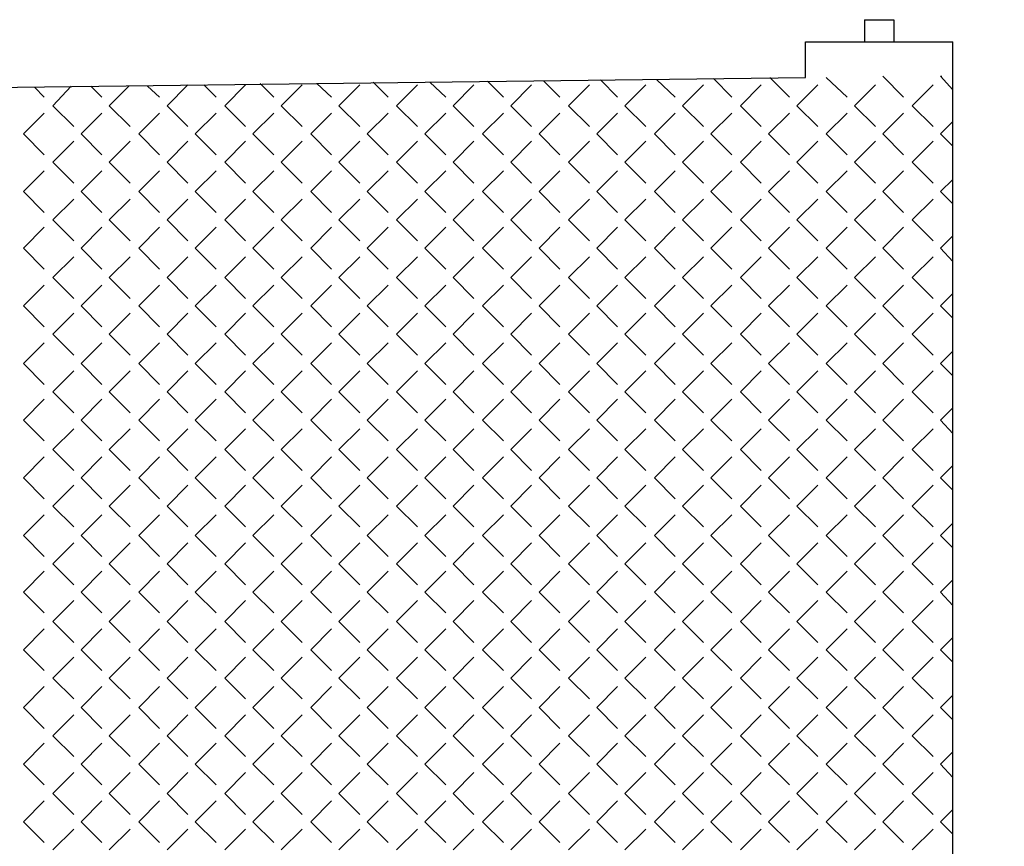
# Model space of a CAD drawing. Header units: millimetres. Extents: x -523 to 1404227, y -783705 to 1038705.
# Tile 18 of 256: x 21987 to 25383, y 17612 to 20461. Entities that reach past the tile are written whole.
import ezdxf

# ---------------------------------------------------------------- set-up
doc = ezdxf.new("R2010")
doc.units = ezdxf.units.MM
doc.linetypes.add('0.5_0.5', pattern=[1, 0.5, -0.5])
doc.layers.add('PDF _0', color=252, linetype='Continuous')
doc.layers.add('PDF _PG_ŚCIANY_SŁUPY', color=7, linetype='Continuous')

# ---------------------------------------------------------------- blocks, each defined once
blk = doc.blocks.new('A$Cc5eb5aaa')
at = {"layer": 'PDF _0', "color": 7, "lineweight": -3}
for points in [[(25422.8, 21853.9), (25524.4, 21853.9)], [(25422.8, 21853.9), (25422.8, 21777.7)], [(25524.4, 21853.9), (25524.4, 21777.7)], [(25219.6, 21654.9), (25219.6, 21777.7), (25727.6, 21777.7)], [(21096.1, 18141), (21096.1, 21604.1), (25219.6, 21654.9)], [(25905.4, 10105.6), (25727.6, 10105.6), (25727.6, 21659.1)]]:
    blk.add_lwpolyline(points, dxfattribs=at)
at = {"layer": 'PDF _0', "lineweight": -3}
for points in [[(23018.1, 21557.5), (23090.1, 21629.5)], [(23145.1, 21629.5), (23187.5, 21587.2)], [(23217.1, 21557.5), (23289.1, 21629.5)], [(23339.9, 21633.7), (23386.4, 21587.2)], [(23411.9, 21557.5), (23483.8, 21629.5)], [(23534.6, 21633.7), (23585.4, 21587.2)], [(23610.8, 21557.5), (23682.8, 21629.5)], [(23729.4, 21638), (23780.2, 21587.2)], [(23809.8, 21557.5), (23881.8, 21629.5)], [(23924.1, 21638), (23979.2, 21587.2)], [(24004.6, 21557.5), (24076.5, 21629.5)], [(24123.1, 21642.2), (24178.1, 21587.2)], [(24203.5, 21557.5), (24275.5, 21629.5)], [(24317.8, 21642.2), (24372.9, 21587.2)], [(24402.5, 21557.5), (24474.5, 21629.5)], [(24512.6, 21646.4), (24571.9, 21587.2)], [(24597.3, 21557.5), (24669.2, 21629.5)], [(24707.3, 21646.4), (24770.8, 21587.2)], [(24796.2, 21557.5), (24868.2, 21629.5)], [(24902.1, 21650.7), (24965.6, 21587.2)], [(24995.2, 21557.5), (25067.2, 21629.5)], [(25096.8, 21654.9), (25164.6, 21587.2)], [(25190, 21557.5), (25261.9, 21629.5)], [(25291.6, 21654.9), (25363.5, 21587.2)], [(25388.9, 21557.5), (25460.9, 21629.5)], [(25486.3, 21659.1), (25558.3, 21587.2)], [(25486.3, 21659.1), (25486.3, 21659.1)], [(25587.9, 21557.5), (25659.9, 21629.5)], [(25685.3, 21659.1), (25727.6, 21612.6)], [(25685.3, 21659.1), (25689.5, 21659.1)], [(22560.9, 21621), (22594.8, 21587.2)], [(22624.4, 21557.5), (22687.9, 21625.3)], [(22755.6, 21625.3), (22793.7, 21587.2)], [(22819.1, 21557.5), (22886.9, 21625.3)], [(22950.4, 21625.3), (22992.7, 21587.2)], [(22522.8, 21460.2), (22594.8, 21532.1)], [(22624.4, 21557.5), (22696.4, 21485.6)], [(22721.8, 21460.2), (22793.7, 21532.1)], [(22819.1, 21557.5), (22891.1, 21485.6)], [(22920.8, 21460.2), (22992.7, 21532.1)], [(23018.1, 21557.5), (23090.1, 21485.6)], [(23115.5, 21460.2), (23187.5, 21532.1)], [(23217.1, 21557.5), (23289.1, 21485.6)], [(23314.5, 21460.2), (23386.4, 21532.1)], [(23411.9, 21557.5), (23483.8, 21485.6)], [(23513.5, 21460.2), (23585.4, 21532.1)], [(23610.8, 21557.5), (23682.8, 21485.6)], [(23708.2, 21460.2), (23780.2, 21532.1)], [(23809.8, 21557.5), (23881.8, 21485.6)], [(23907.2, 21460.2), (23979.2, 21532.1)], [(24004.6, 21557.5), (24076.5, 21485.6)], [(24106.2, 21460.2), (24178.1, 21532.1)], [(24203.5, 21557.5), (24275.5, 21485.6)], [(24300.9, 21460.2), (24372.9, 21532.1)], [(24402.5, 21557.5), (24474.5, 21485.6)], [(24499.9, 21460.2), (24571.9, 21532.1)], [(24597.3, 21557.5), (24669.2, 21485.6)], [(24698.9, 21460.2), (24770.8, 21532.1)], [(24796.2, 21557.5), (24868.2, 21485.6)], [(24893.6, 21460.2), (24965.6, 21532.1)], [(24995.2, 21557.5), (25067.2, 21485.6)], [(25092.6, 21460.2), (25164.6, 21532.1)], [(25190, 21557.5), (25261.9, 21485.6)], [(25291.6, 21460.2), (25363.5, 21532.1)], [(25388.9, 21557.5), (25460.9, 21485.6)], [(25486.3, 21460.2), (25558.3, 21532.1)], [(25587.9, 21557.5), (25659.9, 21485.6)], [(25685.3, 21460.2), (25727.6, 21502.5)], [(22522.8, 21460.2), (22594.8, 21388.2)], [(22721.8, 21460.2), (22793.7, 21388.2)], [(22920.8, 21460.2), (22992.7, 21388.2)], [(23115.5, 21460.2), (23187.5, 21388.2)], [(23314.5, 21460.2), (23386.4, 21388.2)], [(23513.5, 21460.2), (23585.4, 21388.2)], [(23708.2, 21460.2), (23780.2, 21388.2)], [(23907.2, 21460.2), (23979.2, 21388.2)], [(24106.2, 21460.2), (24178.1, 21388.2)], [(24300.9, 21460.2), (24372.9, 21388.2)], [(24499.9, 21460.2), (24571.9, 21388.2)], [(24698.9, 21460.2), (24770.8, 21388.2)], [(24893.6, 21460.2), (24965.6, 21388.2)], [(25092.6, 21460.2), (25164.6, 21388.2)], [(25291.6, 21460.2), (25363.5, 21388.2)], [(25486.3, 21460.2), (25558.3, 21388.2)], [(25685.3, 21460.2), (25727.6, 21417.8)], [(22624.4, 21362.8), (22696.4, 21434.8)], [(22819.1, 21362.8), (22891.1, 21434.8)], [(23018.1, 21362.8), (23090.1, 21434.8)], [(23217.1, 21362.8), (23289.1, 21434.8)], [(23411.9, 21362.8), (23483.8, 21434.8)], [(23610.8, 21362.8), (23682.8, 21434.8)], [(23809.8, 21362.8), (23881.8, 21434.8)], [(24004.6, 21362.8), (24076.5, 21434.8)], [(24203.5, 21362.8), (24275.5, 21434.8)], [(24402.5, 21362.8), (24474.5, 21434.8)], [(24597.3, 21362.8), (24669.2, 21434.8)], [(24796.2, 21362.8), (24868.2, 21434.8)], [(24995.2, 21362.8), (25067.2, 21434.8)], [(25190, 21362.8), (25261.9, 21434.8)], [(25388.9, 21362.8), (25460.9, 21434.8)], [(25587.9, 21362.8), (25659.9, 21434.8)], [(22624.4, 21362.8), (22696.4, 21290.8)], [(22819.1, 21362.8), (22891.1, 21290.8)], [(23018.1, 21362.8), (23090.1, 21290.8)], [(23217.1, 21362.8), (23289.1, 21290.8)], [(23411.9, 21362.8), (23483.8, 21290.8)], [(23610.8, 21362.8), (23682.8, 21290.8)], [(23809.8, 21362.8), (23881.8, 21290.8)], [(24004.6, 21362.8), (24076.5, 21290.8)], [(24203.5, 21362.8), (24275.5, 21290.8)], [(24402.5, 21362.8), (24474.5, 21290.8)], [(24597.3, 21362.8), (24669.2, 21290.8)], [(24796.2, 21362.8), (24868.2, 21290.8)], [(24995.2, 21362.8), (25067.2, 21290.8)], [(25190, 21362.8), (25261.9, 21290.8)], [(25388.9, 21362.8), (25460.9, 21290.8)], [(25587.9, 21362.8), (25659.9, 21290.8)], [(22522.8, 21261.2), (22594.8, 21333.1)], [(22721.8, 21261.2), (22793.7, 21333.1)], [(22920.8, 21261.2), (22992.7, 21333.1)], [(23115.5, 21261.2), (23187.5, 21333.1)], [(23314.5, 21261.2), (23386.4, 21333.1)], [(23513.5, 21261.2), (23585.4, 21333.1)], [(23708.2, 21261.2), (23780.2, 21333.1)], [(23907.2, 21261.2), (23979.2, 21333.1)], [(24106.2, 21261.2), (24178.1, 21333.1)], [(24300.9, 21261.2), (24372.9, 21333.1)], [(24499.9, 21261.2), (24571.9, 21333.1)], [(24698.9, 21261.2), (24770.8, 21333.1)], [(24893.6, 21261.2), (24965.6, 21333.1)], [(25092.6, 21261.2), (25164.6, 21333.1)], [(25291.6, 21261.2), (25363.5, 21333.1)], [(25486.3, 21261.2), (25558.3, 21333.1)], [(25685.3, 21261.2), (25727.6, 21303.5)], [(22522.8, 21261.2), (22594.8, 21189.2)], [(22721.8, 21261.2), (22793.7, 21189.2)], [(22920.8, 21261.2), (22992.7, 21189.2)], [(23115.5, 21261.2), (23187.5, 21189.2)], [(23314.5, 21261.2), (23386.4, 21189.2)], [(23513.5, 21261.2), (23585.4, 21189.2)], [(23708.2, 21261.2), (23780.2, 21189.2)], [(23907.2, 21261.2), (23979.2, 21189.2)], [(24106.2, 21261.2), (24178.1, 21189.2)], [(24300.9, 21261.2), (24372.9, 21189.2)], [(24499.9, 21261.2), (24571.9, 21189.2)], [(24698.9, 21261.2), (24770.8, 21189.2)], [(24893.6, 21261.2), (24965.6, 21189.2)], [(25092.6, 21261.2), (25164.6, 21189.2)], [(25291.6, 21261.2), (25363.5, 21189.2)], [(25486.3, 21261.2), (25558.3, 21189.2)], [(25685.3, 21261.2), (25727.6, 21218.8)], [(22624.4, 21163.8), (22696.4, 21235.8)], [(22819.1, 21163.8), (22891.1, 21235.8)], [(23018.1, 21163.8), (23090.1, 21235.8)], [(23217.1, 21163.8), (23289.1, 21235.8)], [(23411.9, 21163.8), (23483.8, 21235.8)], [(23610.8, 21163.8), (23682.8, 21235.8)], [(23809.8, 21163.8), (23881.8, 21235.8)], [(24004.6, 21163.8), (24076.5, 21235.8)], [(24203.5, 21163.8), (24275.5, 21235.8)], [(24402.5, 21163.8), (24474.5, 21235.8)], [(24597.3, 21163.8), (24669.2, 21235.8)], [(24796.2, 21163.8), (24868.2, 21235.8)], [(24995.2, 21163.8), (25067.2, 21235.8)], [(25190, 21163.8), (25261.9, 21235.8)], [(25388.9, 21163.8), (25460.9, 21235.8)], [(25587.9, 21163.8), (25659.9, 21235.8)], [(22624.4, 21163.8), (22696.4, 21091.8)], [(22819.1, 21163.8), (22891.1, 21091.8)], [(23018.1, 21163.8), (23090.1, 21091.8)], [(23217.1, 21163.8), (23289.1, 21091.8)], [(23411.9, 21163.8), (23483.8, 21091.8)], [(23610.8, 21163.8), (23682.8, 21091.8)], [(23809.8, 21163.8), (23881.8, 21091.8)], [(24004.6, 21163.8), (24076.5, 21091.8)], [(24203.5, 21163.8), (24275.5, 21091.8)], [(24402.5, 21163.8), (24474.5, 21091.8)], [(24597.3, 21163.8), (24669.2, 21091.8)], [(24796.2, 21163.8), (24868.2, 21091.8)], [(24995.2, 21163.8), (25067.2, 21091.8)], [(25190, 21163.8), (25261.9, 21091.8)], [(25388.9, 21163.8), (25460.9, 21091.8)], [(25587.9, 21163.8), (25659.9, 21091.8)], [(22522.8, 21066.4), (22594.8, 21138.4)], [(22721.8, 21066.4), (22793.7, 21138.4)], [(22920.8, 21066.4), (22992.7, 21138.4)], [(23115.5, 21066.4), (23187.5, 21138.4)], [(23314.5, 21066.4), (23386.4, 21138.4)], [(23513.5, 21066.4), (23585.4, 21138.4)], [(23708.2, 21066.4), (23780.2, 21138.4)], [(23907.2, 21066.4), (23979.2, 21138.4)], [(24106.2, 21066.4), (24178.1, 21138.4)], [(24300.9, 21066.4), (24372.9, 21138.4)], [(24499.9, 21066.4), (24571.9, 21138.4)], [(24698.9, 21066.4), (24770.8, 21138.4)], [(24893.6, 21066.4), (24965.6, 21138.4)], [(25092.6, 21066.4), (25164.6, 21138.4)], [(25291.6, 21066.4), (25363.5, 21138.4)], [(25486.3, 21066.4), (25558.3, 21138.4)], [(25685.3, 21066.4), (25727.6, 21108.8)], [(22522.8, 21066.4), (22594.8, 20994.5)], [(22721.8, 21066.4), (22793.7, 20994.5)], [(22920.8, 21066.4), (22992.7, 20994.5)], [(23115.5, 21066.4), (23187.5, 20994.5)], [(23314.5, 21066.4), (23386.4, 20994.5)], [(23513.5, 21066.4), (23585.4, 20994.5)], [(23708.2, 21066.4), (23780.2, 20994.5)], [(23907.2, 21066.4), (23979.2, 20994.5)], [(24106.2, 21066.4), (24178.1, 20994.5)], [(24300.9, 21066.4), (24372.9, 20994.5)], [(24499.9, 21066.4), (24571.9, 20994.5)], [(24698.9, 21066.4), (24770.8, 20994.5)], [(24893.6, 21066.4), (24965.6, 20994.5)], [(25092.6, 21066.4), (25164.6, 20994.5)], [(25291.6, 21066.4), (25363.5, 20994.5)], [(25486.3, 21066.4), (25558.3, 20994.5)], [(25685.3, 21066.4), (25727.6, 21019.9)], [(22624.4, 20964.8), (22696.4, 21036.8)], [(22819.1, 20964.8), (22891.1, 21036.8)], [(23018.1, 20964.8), (23090.1, 21036.8)], [(23217.1, 20964.8), (23289.1, 21036.8)], [(23411.9, 20964.8), (23483.8, 21036.8)], [(23610.8, 20964.8), (23682.8, 21036.8)], [(23809.8, 20964.8), (23881.8, 21036.8)], [(24004.6, 20964.8), (24076.5, 21036.8)], [(24203.5, 20964.8), (24275.5, 21036.8)], [(24402.5, 20964.8), (24474.5, 21036.8)], [(24597.3, 20964.8), (24669.2, 21036.8)], [(24796.2, 20964.8), (24868.2, 21036.8)], [(24995.2, 20964.8), (25067.2, 21036.8)], [(25190, 20964.8), (25261.9, 21036.8)], [(25388.9, 20964.8), (25460.9, 21036.8)], [(25587.9, 20964.8), (25659.9, 21036.8)], [(22624.4, 20964.8), (22696.4, 20892.9)], [(22819.1, 20964.8), (22891.1, 20892.9)], [(23018.1, 20964.8), (23090.1, 20892.9)], [(23217.1, 20964.8), (23289.1, 20892.9)], [(23411.9, 20964.8), (23483.8, 20892.9)], [(23610.8, 20964.8), (23682.8, 20892.9)], [(23809.8, 20964.8), (23881.8, 20892.9)], [(24004.6, 20964.8), (24076.5, 20892.9)], [(24203.5, 20964.8), (24275.5, 20892.9)], [(24402.5, 20964.8), (24474.5, 20892.9)], [(24597.3, 20964.8), (24669.2, 20892.9)], [(24796.2, 20964.8), (24868.2, 20892.9)], [(24995.2, 20964.8), (25067.2, 20892.9)], [(25190, 20964.8), (25261.9, 20892.9)], [(25388.9, 20964.8), (25460.9, 20892.9)], [(25587.9, 20964.8), (25659.9, 20892.9)], [(22522.8, 20867.5), (22594.8, 20939.4)], [(22721.8, 20867.5), (22793.7, 20939.4)], [(22920.8, 20867.5), (22992.7, 20939.4)], [(23115.5, 20867.5), (23187.5, 20939.4)], [(23314.5, 20867.5), (23386.4, 20939.4)], [(23513.5, 20867.5), (23585.4, 20939.4)], [(23708.2, 20867.5), (23780.2, 20939.4)], [(23907.2, 20867.5), (23979.2, 20939.4)], [(24106.2, 20867.5), (24178.1, 20939.4)], [(24300.9, 20867.5), (24372.9, 20939.4)], [(24499.9, 20867.5), (24571.9, 20939.4)], [(24698.9, 20867.5), (24770.8, 20939.4)], [(24893.6, 20867.5), (24965.6, 20939.4)], [(25092.6, 20867.5), (25164.6, 20939.4)], [(25291.6, 20867.5), (25363.5, 20939.4)], [(25486.3, 20867.5), (25558.3, 20939.4)], [(25685.3, 20867.5), (25727.6, 20909.8)], [(22522.8, 20867.5), (22594.8, 20795.5)], [(22721.8, 20867.5), (22793.7, 20795.5)], [(22920.8, 20867.5), (22992.7, 20795.5)], [(23115.5, 20867.5), (23187.5, 20795.5)], [(23314.5, 20867.5), (23386.4, 20795.5)], [(23513.5, 20867.5), (23585.4, 20795.5)], [(23708.2, 20867.5), (23780.2, 20795.5)], [(23907.2, 20867.5), (23979.2, 20795.5)], [(24106.2, 20867.5), (24178.1, 20795.5)], [(24300.9, 20867.5), (24372.9, 20795.5)], [(24499.9, 20867.5), (24571.9, 20795.5)], [(24698.9, 20867.5), (24770.8, 20795.5)], [(24893.6, 20867.5), (24965.6, 20795.5)], [(25092.6, 20867.5), (25164.6, 20795.5)], [(25291.6, 20867.5), (25363.5, 20795.5)], [(25486.3, 20867.5), (25558.3, 20795.5)], [(25685.3, 20867.5), (25727.6, 20825.1)], [(22624.4, 20770.1), (22696.4, 20842.1)], [(22819.1, 20770.1), (22891.1, 20842.1)], [(23018.1, 20770.1), (23090.1, 20842.1)], [(23217.1, 20770.1), (23289.1, 20842.1)], [(23411.9, 20770.1), (23483.8, 20842.1)], [(23610.8, 20770.1), (23682.8, 20842.1)], [(23809.8, 20770.1), (23881.8, 20842.1)], [(24004.6, 20770.1), (24076.5, 20842.1)], [(24203.5, 20770.1), (24275.5, 20842.1)], [(24402.5, 20770.1), (24474.5, 20842.1)], [(24597.3, 20770.1), (24669.2, 20842.1)], [(24796.2, 20770.1), (24868.2, 20842.1)], [(24995.2, 20770.1), (25067.2, 20842.1)], [(25190, 20770.1), (25261.9, 20842.1)], [(25388.9, 20770.1), (25460.9, 20842.1)], [(25587.9, 20770.1), (25659.9, 20842.1)], [(22624.4, 20770.1), (22696.4, 20698.1)], [(22819.1, 20770.1), (22891.1, 20698.1)], [(23018.1, 20770.1), (23090.1, 20698.1)], [(23217.1, 20770.1), (23289.1, 20698.1)], [(23411.9, 20770.1), (23483.8, 20698.1)], [(23610.8, 20770.1), (23682.8, 20698.1)], [(23809.8, 20770.1), (23881.8, 20698.1)], [(24004.6, 20770.1), (24076.5, 20698.1)], [(24203.5, 20770.1), (24275.5, 20698.1)], [(24402.5, 20770.1), (24474.5, 20698.1)], [(24597.3, 20770.1), (24669.2, 20698.1)], [(24796.2, 20770.1), (24868.2, 20698.1)], [(24995.2, 20770.1), (25067.2, 20698.1)], [(25190, 20770.1), (25261.9, 20698.1)], [(25388.9, 20770.1), (25460.9, 20698.1)], [(25587.9, 20770.1), (25659.9, 20698.1)], [(22522.8, 20668.5), (22594.8, 20740.4)], [(22721.8, 20668.5), (22793.7, 20740.4)], [(22920.8, 20668.5), (22992.7, 20740.4)], [(23115.5, 20668.5), (23187.5, 20740.4)], [(23314.5, 20668.5), (23386.4, 20740.4)], [(23513.5, 20668.5), (23585.4, 20740.4)], [(23708.2, 20668.5), (23780.2, 20740.4)], [(23907.2, 20668.5), (23979.2, 20740.4)], [(24106.2, 20668.5), (24178.1, 20740.4)], [(24300.9, 20668.5), (24372.9, 20740.4)], [(24499.9, 20668.5), (24571.9, 20740.4)], [(24698.9, 20668.5), (24770.8, 20740.4)], [(24893.6, 20668.5), (24965.6, 20740.4)], [(25092.6, 20668.5), (25164.6, 20740.4)], [(25291.6, 20668.5), (25363.5, 20740.4)], [(25486.3, 20668.5), (25558.3, 20740.4)], [(25685.3, 20668.5), (25727.6, 20710.8)], [(22522.8, 20668.5), (22594.8, 20596.5)], [(22721.8, 20668.5), (22793.7, 20596.5)], [(22920.8, 20668.5), (22992.7, 20596.5)], [(23115.5, 20668.5), (23187.5, 20596.5)], [(23314.5, 20668.5), (23386.4, 20596.5)], [(23513.5, 20668.5), (23585.4, 20596.5)], [(23708.2, 20668.5), (23780.2, 20596.5)], [(23907.2, 20668.5), (23979.2, 20596.5)], [(24106.2, 20668.5), (24178.1, 20596.5)], [(24300.9, 20668.5), (24372.9, 20596.5)], [(24499.9, 20668.5), (24571.9, 20596.5)], [(24698.9, 20668.5), (24770.8, 20596.5)], [(24893.6, 20668.5), (24965.6, 20596.5)], [(25092.6, 20668.5), (25164.6, 20596.5)], [(25291.6, 20668.5), (25363.5, 20596.5)], [(25486.3, 20668.5), (25558.3, 20596.5)], [(25685.3, 20668.5), (25727.6, 20626.1)], [(22624.4, 20571.1), (22696.4, 20643.1)], [(22819.1, 20571.1), (22891.1, 20643.1)], [(23018.1, 20571.1), (23090.1, 20643.1)], [(23217.1, 20571.1), (23289.1, 20643.1)], [(23411.9, 20571.1), (23483.8, 20643.1)], [(23610.8, 20571.1), (23682.8, 20643.1)], [(23809.8, 20571.1), (23881.8, 20643.1)], [(24004.6, 20571.1), (24076.5, 20643.1)], [(24203.5, 20571.1), (24275.5, 20643.1)], [(24402.5, 20571.1), (24474.5, 20643.1)], [(24597.3, 20571.1), (24669.2, 20643.1)], [(24796.2, 20571.1), (24868.2, 20643.1)], [(24995.2, 20571.1), (25067.2, 20643.1)], [(25190, 20571.1), (25261.9, 20643.1)], [(25388.9, 20571.1), (25460.9, 20643.1)], [(25587.9, 20571.1), (25659.9, 20643.1)], [(22522.8, 20473.7), (22594.8, 20545.7)], [(22624.4, 20571.1), (22696.4, 20499.1)], [(22721.8, 20473.7), (22793.7, 20545.7)], [(22819.1, 20571.1), (22891.1, 20499.1)], [(22920.8, 20473.7), (22992.7, 20545.7)], [(23018.1, 20571.1), (23090.1, 20499.1)], [(23115.5, 20473.7), (23187.5, 20545.7)], [(23217.1, 20571.1), (23289.1, 20499.1)], [(23314.5, 20473.7), (23386.4, 20545.7)], [(23411.9, 20571.1), (23483.8, 20499.1)], [(23513.5, 20473.7), (23585.4, 20545.7)], [(23610.8, 20571.1), (23682.8, 20499.1)], [(23708.2, 20473.7), (23780.2, 20545.7)], [(23809.8, 20571.1), (23881.8, 20499.1)], [(23907.2, 20473.7), (23979.2, 20545.7)], [(24004.6, 20571.1), (24076.5, 20499.1)], [(24106.2, 20473.7), (24178.1, 20545.7)], [(24203.5, 20571.1), (24275.5, 20499.1)], [(24300.9, 20473.7), (24372.9, 20545.7)], [(24402.5, 20571.1), (24474.5, 20499.1)], [(24499.9, 20473.7), (24571.9, 20545.7)], [(24597.3, 20571.1), (24669.2, 20499.1)], [(24698.9, 20473.7), (24770.8, 20545.7)], [(24796.2, 20571.1), (24868.2, 20499.1)], [(24893.6, 20473.7), (24965.6, 20545.7)], [(24995.2, 20571.1), (25067.2, 20499.1)], [(25092.6, 20473.7), (25164.6, 20545.7)], [(25190, 20571.1), (25261.9, 20499.1)], [(25291.6, 20473.7), (25363.5, 20545.7)], [(25388.9, 20571.1), (25460.9, 20499.1)], [(25486.3, 20473.7), (25558.3, 20545.7)], [(25587.9, 20571.1), (25659.9, 20499.1)], [(25685.3, 20473.7), (25727.6, 20516.1)], [(22522.8, 20473.7), (22594.8, 20401.8)], [(22624.4, 20372.1), (22696.4, 20444.1)], [(22721.8, 20473.7), (22793.7, 20401.8)], [(22819.1, 20372.1), (22891.1, 20444.1)], [(22920.8, 20473.7), (22992.7, 20401.8)], [(23018.1, 20372.1), (23090.1, 20444.1)], [(23115.5, 20473.7), (23187.5, 20401.8)], [(23217.1, 20372.1), (23289.1, 20444.1)], [(23314.5, 20473.7), (23386.4, 20401.8)], [(23411.9, 20372.1), (23483.8, 20444.1)], [(23513.5, 20473.7), (23585.4, 20401.8)], [(23610.8, 20372.1), (23682.8, 20444.1)], [(23708.2, 20473.7), (23780.2, 20401.8)], [(23809.8, 20372.1), (23881.8, 20444.1)], [(23907.2, 20473.7), (23979.2, 20401.8)], [(24004.6, 20372.1), (24076.5, 20444.1)], [(24106.2, 20473.7), (24178.1, 20401.8)], [(24203.5, 20372.1), (24275.5, 20444.1)], [(24300.9, 20473.7), (24372.9, 20401.8)], [(24402.5, 20372.1), (24474.5, 20444.1)], [(24499.9, 20473.7), (24571.9, 20401.8)], [(24597.3, 20372.1), (24669.2, 20444.1)], [(24698.9, 20473.7), (24770.8, 20401.8)], [(24796.2, 20372.1), (24868.2, 20444.1)], [(24893.6, 20473.7), (24965.6, 20401.8)], [(24995.2, 20372.1), (25067.2, 20444.1)], [(25092.6, 20473.7), (25164.6, 20401.8)], [(25190, 20372.1), (25261.9, 20444.1)], [(25291.6, 20473.7), (25363.5, 20401.8)], [(25388.9, 20372.1), (25460.9, 20444.1)], [(25486.3, 20473.7), (25558.3, 20401.8)], [(25587.9, 20372.1), (25659.9, 20444.1)], [(25685.3, 20473.7), (25727.6, 20427.2)], [(22624.4, 20372.1), (22696.4, 20300.1)], [(22819.1, 20372.1), (22891.1, 20300.1)], [(23018.1, 20372.1), (23090.1, 20300.1)], [(23217.1, 20372.1), (23289.1, 20300.1)], [(23411.9, 20372.1), (23483.8, 20300.1)], [(23610.8, 20372.1), (23682.8, 20300.1)], [(23809.8, 20372.1), (23881.8, 20300.1)], [(24004.6, 20372.1), (24076.5, 20300.1)], [(24203.5, 20372.1), (24275.5, 20300.1)], [(24402.5, 20372.1), (24474.5, 20300.1)], [(24597.3, 20372.1), (24669.2, 20300.1)], [(24796.2, 20372.1), (24868.2, 20300.1)], [(24995.2, 20372.1), (25067.2, 20300.1)], [(25190, 20372.1), (25261.9, 20300.1)], [(25388.9, 20372.1), (25460.9, 20300.1)], [(25587.9, 20372.1), (25659.9, 20300.1)], [(22522.8, 20274.7), (22594.8, 20346.7)], [(22721.8, 20274.7), (22793.7, 20346.7)], [(22920.8, 20274.7), (22992.7, 20346.7)], [(23115.5, 20274.7), (23187.5, 20346.7)], [(23314.5, 20274.7), (23386.4, 20346.7)], [(23513.5, 20274.7), (23585.4, 20346.7)], [(23708.2, 20274.7), (23780.2, 20346.7)], [(23907.2, 20274.7), (23979.2, 20346.7)], [(24106.2, 20274.7), (24178.1, 20346.7)], [(24300.9, 20274.7), (24372.9, 20346.7)], [(24499.9, 20274.7), (24571.9, 20346.7)], [(24698.9, 20274.7), (24770.8, 20346.7)], [(24893.6, 20274.7), (24965.6, 20346.7)], [(25092.6, 20274.7), (25164.6, 20346.7)], [(25291.6, 20274.7), (25363.5, 20346.7)], [(25486.3, 20274.7), (25558.3, 20346.7)], [(25685.3, 20274.7), (25727.6, 20317.1)], [(22522.8, 20274.7), (22594.8, 20202.8)], [(22721.8, 20274.7), (22793.7, 20202.8)], [(22920.8, 20274.7), (22992.7, 20202.8)], [(23115.5, 20274.7), (23187.5, 20202.8)], [(23314.5, 20274.7), (23386.4, 20202.8)], [(23513.5, 20274.7), (23585.4, 20202.8)], [(23708.2, 20274.7), (23780.2, 20202.8)], [(23907.2, 20274.7), (23979.2, 20202.8)], [(24106.2, 20274.7), (24178.1, 20202.8)], [(24300.9, 20274.7), (24372.9, 20202.8)], [(24499.9, 20274.7), (24571.9, 20202.8)], [(24698.9, 20274.7), (24770.8, 20202.8)], [(24893.6, 20274.7), (24965.6, 20202.8)], [(25092.6, 20274.7), (25164.6, 20202.8)], [(25291.6, 20274.7), (25363.5, 20202.8)], [(25486.3, 20274.7), (25558.3, 20202.8)], [(25685.3, 20274.7), (25727.6, 20232.4)], [(22624.4, 20177.4), (22696.4, 20249.3)], [(22819.1, 20177.4), (22891.1, 20249.3)], [(23018.1, 20177.4), (23090.1, 20249.3)], [(23217.1, 20177.4), (23289.1, 20249.3)], [(23411.9, 20177.4), (23483.8, 20249.3)], [(23610.8, 20177.4), (23682.8, 20249.3)], [(23809.8, 20177.4), (23881.8, 20249.3)], [(24004.6, 20177.4), (24076.5, 20249.3)], [(24203.5, 20177.4), (24275.5, 20249.3)], [(24402.5, 20177.4), (24474.5, 20249.3)], [(24597.3, 20177.4), (24669.2, 20249.3)], [(24796.2, 20177.4), (24868.2, 20249.3)], [(24995.2, 20177.4), (25067.2, 20249.3)], [(25190, 20177.4), (25261.9, 20249.3)], [(25388.9, 20177.4), (25460.9, 20249.3)], [(25587.9, 20177.4), (25659.9, 20249.3)], [(22624.4, 20177.4), (22696.4, 20105.4)], [(22819.1, 20177.4), (22891.1, 20105.4)], [(23018.1, 20177.4), (23090.1, 20105.4)], [(23217.1, 20177.4), (23289.1, 20105.4)], [(23411.9, 20177.4), (23483.8, 20105.4)], [(23610.8, 20177.4), (23682.8, 20105.4)], [(23809.8, 20177.4), (23881.8, 20105.4)], [(24004.6, 20177.4), (24076.5, 20105.4)], [(24203.5, 20177.4), (24275.5, 20105.4)], [(24402.5, 20177.4), (24474.5, 20105.4)], [(24597.3, 20177.4), (24669.2, 20105.4)], [(24796.2, 20177.4), (24868.2, 20105.4)], [(24995.2, 20177.4), (25067.2, 20105.4)], [(25190, 20177.4), (25261.9, 20105.4)], [(25388.9, 20177.4), (25460.9, 20105.4)], [(25587.9, 20177.4), (25659.9, 20105.4)], [(22522.8, 20075.8), (22594.8, 20147.7)], [(22721.8, 20075.8), (22793.7, 20147.7)], [(22920.8, 20075.8), (22992.7, 20147.7)], [(23115.5, 20075.8), (23187.5, 20147.7)], [(23314.5, 20075.8), (23386.4, 20147.7)], [(23513.5, 20075.8), (23585.4, 20147.7)], [(23708.2, 20075.8), (23780.2, 20147.7)], [(23907.2, 20075.8), (23979.2, 20147.7)], [(24106.2, 20075.8), (24178.1, 20147.7)], [(24300.9, 20075.8), (24372.9, 20147.7)], [(24499.9, 20075.8), (24571.9, 20147.7)], [(24698.9, 20075.8), (24770.8, 20147.7)], [(24893.6, 20075.8), (24965.6, 20147.7)], [(25092.6, 20075.8), (25164.6, 20147.7)], [(25291.6, 20075.8), (25363.5, 20147.7)], [(25486.3, 20075.8), (25558.3, 20147.7)], [(25685.3, 20075.8), (25727.6, 20118.1)], [(22522.8, 20075.8), (22594.8, 20003.8)], [(22721.8, 20075.8), (22793.7, 20003.8)], [(22920.8, 20075.8), (22992.7, 20003.8)], [(23115.5, 20075.8), (23187.5, 20003.8)], [(23314.5, 20075.8), (23386.4, 20003.8)], [(23513.5, 20075.8), (23585.4, 20003.8)], [(23708.2, 20075.8), (23780.2, 20003.8)], [(23907.2, 20075.8), (23979.2, 20003.8)], [(24106.2, 20075.8), (24178.1, 20003.8)], [(24300.9, 20075.8), (24372.9, 20003.8)], [(24499.9, 20075.8), (24571.9, 20003.8)], [(24698.9, 20075.8), (24770.8, 20003.8)], [(24893.6, 20075.8), (24965.6, 20003.8)], [(25092.6, 20075.8), (25164.6, 20003.8)], [(25291.6, 20075.8), (25363.5, 20003.8)], [(25486.3, 20075.8), (25558.3, 20003.8)], [(25685.3, 20075.8), (25727.6, 20033.4)], [(22624.4, 19978.4), (22696.4, 20050.4)], [(22819.1, 19978.4), (22891.1, 20050.4)], [(23018.1, 19978.4), (23090.1, 20050.4)], [(23217.1, 19978.4), (23289.1, 20050.4)], [(23411.9, 19978.4), (23483.8, 20050.4)], [(23610.8, 19978.4), (23682.8, 20050.4)], [(23809.8, 19978.4), (23881.8, 20050.4)], [(24004.6, 19978.4), (24076.5, 20050.4)], [(24203.5, 19978.4), (24275.5, 20050.4)], [(24402.5, 19978.4), (24474.5, 20050.4)], [(24597.3, 19978.4), (24669.2, 20050.4)], [(24796.2, 19978.4), (24868.2, 20050.4)], [(24995.2, 19978.4), (25067.2, 20050.4)], [(25190, 19978.4), (25261.9, 20050.4)], [(25388.9, 19978.4), (25460.9, 20050.4)], [(25587.9, 19978.4), (25659.9, 20050.4)], [(22624.4, 19978.4), (22696.4, 19906.4)], [(22819.1, 19978.4), (22891.1, 19906.4)], [(23018.1, 19978.4), (23090.1, 19906.4)], [(23217.1, 19978.4), (23289.1, 19906.4)], [(23411.9, 19978.4), (23483.8, 19906.4)], [(23610.8, 19978.4), (23682.8, 19906.4)], [(23809.8, 19978.4), (23881.8, 19906.4)], [(24004.6, 19978.4), (24076.5, 19906.4)], [(24203.5, 19978.4), (24275.5, 19906.4)], [(24402.5, 19978.4), (24474.5, 19906.4)], [(24597.3, 19978.4), (24669.2, 19906.4)], [(24796.2, 19978.4), (24868.2, 19906.4)], [(24995.2, 19978.4), (25067.2, 19906.4)], [(25190, 19978.4), (25261.9, 19906.4)], [(25388.9, 19978.4), (25460.9, 19906.4)], [(25587.9, 19978.4), (25659.9, 19906.4)], [(22522.8, 19881), (22594.8, 19953)], [(22721.8, 19881), (22793.7, 19953)], [(22920.8, 19881), (22992.7, 19953)], [(23115.5, 19881), (23187.5, 19953)], [(23314.5, 19881), (23386.4, 19953)], [(23513.5, 19881), (23585.4, 19953)], [(23708.2, 19881), (23780.2, 19953)], [(23907.2, 19881), (23979.2, 19953)], [(24106.2, 19881), (24178.1, 19953)], [(24300.9, 19881), (24372.9, 19953)], [(24499.9, 19881), (24571.9, 19953)], [(24698.9, 19881), (24770.8, 19953)], [(24893.6, 19881), (24965.6, 19953)], [(25092.6, 19881), (25164.6, 19953)], [(25291.6, 19881), (25363.5, 19953)], [(25486.3, 19881), (25558.3, 19953)], [(25685.3, 19881), (25727.6, 19923.4)], [(22522.8, 19881), (22594.8, 19809.1)], [(22721.8, 19881), (22793.7, 19809.1)], [(22920.8, 19881), (22992.7, 19809.1)], [(23115.5, 19881), (23187.5, 19809.1)], [(23314.5, 19881), (23386.4, 19809.1)], [(23513.5, 19881), (23585.4, 19809.1)], [(23708.2, 19881), (23780.2, 19809.1)], [(23907.2, 19881), (23979.2, 19809.1)], [(24106.2, 19881), (24178.1, 19809.1)], [(24300.9, 19881), (24372.9, 19809.1)], [(24499.9, 19881), (24571.9, 19809.1)], [(24698.9, 19881), (24770.8, 19809.1)], [(24893.6, 19881), (24965.6, 19809.1)], [(25092.6, 19881), (25164.6, 19809.1)], [(25291.6, 19881), (25363.5, 19809.1)], [(25486.3, 19881), (25558.3, 19809.1)], [(25685.3, 19881), (25727.6, 19834.5)], [(22624.4, 19779.4), (22696.4, 19851.4)], [(22819.1, 19779.4), (22891.1, 19851.4)], [(23018.1, 19779.4), (23090.1, 19851.4)], [(23217.1, 19779.4), (23289.1, 19851.4)], [(23411.9, 19779.4), (23483.8, 19851.4)], [(23610.8, 19779.4), (23682.8, 19851.4)], [(23809.8, 19779.4), (23881.8, 19851.4)], [(24004.6, 19779.4), (24076.5, 19851.4)], [(24203.5, 19779.4), (24275.5, 19851.4)], [(24402.5, 19779.4), (24474.5, 19851.4)], [(24597.3, 19779.4), (24669.2, 19851.4)], [(24796.2, 19779.4), (24868.2, 19851.4)], [(24995.2, 19779.4), (25067.2, 19851.4)], [(25190, 19779.4), (25261.9, 19851.4)], [(25388.9, 19779.4), (25460.9, 19851.4)], [(25587.9, 19779.4), (25659.9, 19851.4)], [(22624.4, 19779.4), (22696.4, 19707.4)], [(22819.1, 19779.4), (22891.1, 19707.4)], [(23018.1, 19779.4), (23090.1, 19707.4)], [(23217.1, 19779.4), (23289.1, 19707.4)], [(23411.9, 19779.4), (23483.8, 19707.4)], [(23610.8, 19779.4), (23682.8, 19707.4)], [(23809.8, 19779.4), (23881.8, 19707.4)], [(24004.6, 19779.4), (24076.5, 19707.4)], [(24203.5, 19779.4), (24275.5, 19707.4)], [(24402.5, 19779.4), (24474.5, 19707.4)], [(24597.3, 19779.4), (24669.2, 19707.4)], [(24796.2, 19779.4), (24868.2, 19707.4)], [(24995.2, 19779.4), (25067.2, 19707.4)], [(25190, 19779.4), (25261.9, 19707.4)], [(25388.9, 19779.4), (25460.9, 19707.4)], [(25587.9, 19779.4), (25659.9, 19707.4)], [(22522.8, 19682), (22594.8, 19754)], [(22721.8, 19682), (22793.7, 19754)], [(22920.8, 19682), (22992.7, 19754)], [(23115.5, 19682), (23187.5, 19754)], [(23314.5, 19682), (23386.4, 19754)], [(23513.5, 19682), (23585.4, 19754)], [(23708.2, 19682), (23780.2, 19754)], [(23907.2, 19682), (23979.2, 19754)], [(24106.2, 19682), (24178.1, 19754)], [(24300.9, 19682), (24372.9, 19754)], [(24499.9, 19682), (24571.9, 19754)], [(24698.9, 19682), (24770.8, 19754)], [(24893.6, 19682), (24965.6, 19754)], [(25092.6, 19682), (25164.6, 19754)], [(25291.6, 19682), (25363.5, 19754)], [(25486.3, 19682), (25558.3, 19754)], [(25685.3, 19682), (25727.6, 19724.4)], [(22522.8, 19682), (22594.8, 19610.1)], [(22721.8, 19682), (22793.7, 19610.1)], [(22920.8, 19682), (22992.7, 19610.1)], [(23115.5, 19682), (23187.5, 19610.1)], [(23314.5, 19682), (23386.4, 19610.1)], [(23513.5, 19682), (23585.4, 19610.1)], [(23708.2, 19682), (23780.2, 19610.1)], [(23907.2, 19682), (23979.2, 19610.1)], [(24106.2, 19682), (24178.1, 19610.1)], [(24300.9, 19682), (24372.9, 19610.1)], [(24499.9, 19682), (24571.9, 19610.1)], [(24698.9, 19682), (24770.8, 19610.1)], [(24893.6, 19682), (24965.6, 19610.1)], [(25092.6, 19682), (25164.6, 19610.1)], [(25291.6, 19682), (25363.5, 19610.1)], [(25486.3, 19682), (25558.3, 19610.1)], [(25685.3, 19682), (25727.6, 19639.7)], [(22624.4, 19584.7), (22696.4, 19656.6)], [(22819.1, 19584.7), (22891.1, 19656.6)], [(23018.1, 19584.7), (23090.1, 19656.6)], [(23217.1, 19584.7), (23289.1, 19656.6)], [(23411.9, 19584.7), (23483.8, 19656.6)], [(23610.8, 19584.7), (23682.8, 19656.6)], [(23809.8, 19584.7), (23881.8, 19656.6)], [(24004.6, 19584.7), (24076.5, 19656.6)], [(24203.5, 19584.7), (24275.5, 19656.6)], [(24402.5, 19584.7), (24474.5, 19656.6)], [(24597.3, 19584.7), (24669.2, 19656.6)], [(24796.2, 19584.7), (24868.2, 19656.6)], [(24995.2, 19584.7), (25067.2, 19656.6)], [(25190, 19584.7), (25261.9, 19656.6)], [(25388.9, 19584.7), (25460.9, 19656.6)], [(25587.9, 19584.7), (25659.9, 19656.6)], [(22624.4, 19584.7), (22696.4, 19512.7)], [(22819.1, 19584.7), (22891.1, 19512.7)], [(23018.1, 19584.7), (23090.1, 19512.7)], [(23217.1, 19584.7), (23289.1, 19512.7)], [(23411.9, 19584.7), (23483.8, 19512.7)], [(23610.8, 19584.7), (23682.8, 19512.7)], [(23809.8, 19584.7), (23881.8, 19512.7)], [(24004.6, 19584.7), (24076.5, 19512.7)], [(24203.5, 19584.7), (24275.5, 19512.7)], [(24402.5, 19584.7), (24474.5, 19512.7)], [(24597.3, 19584.7), (24669.2, 19512.7)], [(24796.2, 19584.7), (24868.2, 19512.7)], [(24995.2, 19584.7), (25067.2, 19512.7)], [(25190, 19584.7), (25261.9, 19512.7)], [(25388.9, 19584.7), (25460.9, 19512.7)], [(25587.9, 19584.7), (25659.9, 19512.7)], [(22522.8, 19483.1), (22594.8, 19555)], [(22721.8, 19483.1), (22793.7, 19555)], [(22920.8, 19483.1), (22992.7, 19555)], [(23115.5, 19483.1), (23187.5, 19555)], [(23314.5, 19483.1), (23386.4, 19555)], [(23513.5, 19483.1), (23585.4, 19555)], [(23708.2, 19483.1), (23780.2, 19555)], [(23907.2, 19483.1), (23979.2, 19555)], [(24106.2, 19483.1), (24178.1, 19555)], [(24300.9, 19483.1), (24372.9, 19555)], [(24499.9, 19483.1), (24571.9, 19555)], [(24698.9, 19483.1), (24770.8, 19555)], [(24893.6, 19483.1), (24965.6, 19555)], [(25092.6, 19483.1), (25164.6, 19555)], [(25291.6, 19483.1), (25363.5, 19555)], [(25486.3, 19483.1), (25558.3, 19555)], [(25685.3, 19483.1), (25727.6, 19525.4)], [(22522.8, 19483.1), (22594.8, 19411.1)], [(22624.4, 19385.7), (22696.4, 19457.7)], [(22721.8, 19483.1), (22793.7, 19411.1)], [(22819.1, 19385.7), (22891.1, 19457.7)], [(22920.8, 19483.1), (22992.7, 19411.1)], [(23018.1, 19385.7), (23090.1, 19457.7)], [(23115.5, 19483.1), (23187.5, 19411.1)], [(23217.1, 19385.7), (23289.1, 19457.7)], [(23314.5, 19483.1), (23386.4, 19411.1)], [(23411.9, 19385.7), (23483.8, 19457.7)], [(23513.5, 19483.1), (23585.4, 19411.1)], [(23610.8, 19385.7), (23682.8, 19457.7)], [(23708.2, 19483.1), (23780.2, 19411.1)], [(23809.8, 19385.7), (23881.8, 19457.7)], [(23907.2, 19483.1), (23979.2, 19411.1)], [(24004.6, 19385.7), (24076.5, 19457.7)], [(24106.2, 19483.1), (24178.1, 19411.1)], [(24203.5, 19385.7), (24275.5, 19457.7)], [(24300.9, 19483.1), (24372.9, 19411.1)], [(24402.5, 19385.7), (24474.5, 19457.7)], [(24499.9, 19483.1), (24571.9, 19411.1)], [(24597.3, 19385.7), (24669.2, 19457.7)], [(24698.9, 19483.1), (24770.8, 19411.1)], [(24796.2, 19385.7), (24868.2, 19457.7)], [(24893.6, 19483.1), (24965.6, 19411.1)], [(24995.2, 19385.7), (25067.2, 19457.7)], [(25092.6, 19483.1), (25164.6, 19411.1)], [(25190, 19385.7), (25261.9, 19457.7)], [(25291.6, 19483.1), (25363.5, 19411.1)], [(25388.9, 19385.7), (25460.9, 19457.7)], [(25486.3, 19483.1), (25558.3, 19411.1)], [(25587.9, 19385.7), (25659.9, 19457.7)], [(25685.3, 19483.1), (25727.6, 19440.7)], [(22522.8, 19288.3), (22594.8, 19360.3)], [(22624.4, 19385.7), (22696.4, 19313.7)], [(22721.8, 19288.3), (22793.7, 19360.3)], [(22819.1, 19385.7), (22891.1, 19313.7)], [(22920.8, 19288.3), (22992.7, 19360.3)], [(23018.1, 19385.7), (23090.1, 19313.7)], [(23115.5, 19288.3), (23187.5, 19360.3)], [(23217.1, 19385.7), (23289.1, 19313.7)], [(23314.5, 19288.3), (23386.4, 19360.3)], [(23411.9, 19385.7), (23483.8, 19313.7)], [(23513.5, 19288.3), (23585.4, 19360.3)], [(23610.8, 19385.7), (23682.8, 19313.7)], [(23708.2, 19288.3), (23780.2, 19360.3)], [(23809.8, 19385.7), (23881.8, 19313.7)], [(23907.2, 19288.3), (23979.2, 19360.3)], [(24004.6, 19385.7), (24076.5, 19313.7)], [(24106.2, 19288.3), (24178.1, 19360.3)], [(24203.5, 19385.7), (24275.5, 19313.7)], [(24300.9, 19288.3), (24372.9, 19360.3)], [(24402.5, 19385.7), (24474.5, 19313.7)], [(24499.9, 19288.3), (24571.9, 19360.3)], [(24597.3, 19385.7), (24669.2, 19313.7)], [(24698.9, 19288.3), (24770.8, 19360.3)], [(24796.2, 19385.7), (24868.2, 19313.7)], [(24893.6, 19288.3), (24965.6, 19360.3)], [(24995.2, 19385.7), (25067.2, 19313.7)], [(25092.6, 19288.3), (25164.6, 19360.3)], [(25190, 19385.7), (25261.9, 19313.7)], [(25291.6, 19288.3), (25363.5, 19360.3)], [(25388.9, 19385.7), (25460.9, 19313.7)], [(25486.3, 19288.3), (25558.3, 19360.3)], [(25587.9, 19385.7), (25659.9, 19313.7)], [(25685.3, 19288.3), (25727.6, 19330.7)], [(22522.8, 19288.3), (22594.8, 19216.3)], [(22721.8, 19288.3), (22793.7, 19216.3)], [(22920.8, 19288.3), (22992.7, 19216.3)], [(23115.5, 19288.3), (23187.5, 19216.3)], [(23314.5, 19288.3), (23386.4, 19216.3)], [(23513.5, 19288.3), (23585.4, 19216.3)], [(23708.2, 19288.3), (23780.2, 19216.3)], [(23907.2, 19288.3), (23979.2, 19216.3)], [(24106.2, 19288.3), (24178.1, 19216.3)], [(24300.9, 19288.3), (24372.9, 19216.3)], [(24499.9, 19288.3), (24571.9, 19216.3)], [(24698.9, 19288.3), (24770.8, 19216.3)], [(24893.6, 19288.3), (24965.6, 19216.3)], [(25092.6, 19288.3), (25164.6, 19216.3)], [(25291.6, 19288.3), (25363.5, 19216.3)], [(25486.3, 19288.3), (25558.3, 19216.3)], [(25685.3, 19288.3), (25727.6, 19241.7)], [(22624.4, 19186.7), (22696.4, 19258.7)], [(22819.1, 19186.7), (22891.1, 19258.7)], [(23018.1, 19186.7), (23090.1, 19258.7)], [(23217.1, 19186.7), (23289.1, 19258.7)], [(23411.9, 19186.7), (23483.8, 19258.7)], [(23610.8, 19186.7), (23682.8, 19258.7)], [(23809.8, 19186.7), (23881.8, 19258.7)], [(24004.6, 19186.7), (24076.5, 19258.7)], [(24203.5, 19186.7), (24275.5, 19258.7)], [(24402.5, 19186.7), (24474.5, 19258.7)], [(24597.3, 19186.7), (24669.2, 19258.7)], [(24796.2, 19186.7), (24868.2, 19258.7)], [(24995.2, 19186.7), (25067.2, 19258.7)], [(25190, 19186.7), (25261.9, 19258.7)], [(25388.9, 19186.7), (25460.9, 19258.7)], [(25587.9, 19186.7), (25659.9, 19258.7)], [(22624.4, 19186.7), (22696.4, 19114.7)], [(22819.1, 19186.7), (22891.1, 19114.7)], [(23018.1, 19186.7), (23090.1, 19114.7)], [(23217.1, 19186.7), (23289.1, 19114.7)], [(23411.9, 19186.7), (23483.8, 19114.7)], [(23610.8, 19186.7), (23682.8, 19114.7)], [(23809.8, 19186.7), (23881.8, 19114.7)], [(24004.6, 19186.7), (24076.5, 19114.7)], [(24203.5, 19186.7), (24275.5, 19114.7)], [(24402.5, 19186.7), (24474.5, 19114.7)], [(24597.3, 19186.7), (24669.2, 19114.7)], [(24796.2, 19186.7), (24868.2, 19114.7)], [(24995.2, 19186.7), (25067.2, 19114.7)], [(25190, 19186.7), (25261.9, 19114.7)], [(25388.9, 19186.7), (25460.9, 19114.7)], [(25587.9, 19186.7), (25659.9, 19114.7)], [(22522.8, 19089.3), (22594.8, 19161.3)], [(22721.8, 19089.3), (22793.7, 19161.3)], [(22920.8, 19089.3), (22992.7, 19161.3)], [(23115.5, 19089.3), (23187.5, 19161.3)], [(23314.5, 19089.3), (23386.4, 19161.3)], [(23513.5, 19089.3), (23585.4, 19161.3)], [(23708.2, 19089.3), (23780.2, 19161.3)], [(23907.2, 19089.3), (23979.2, 19161.3)], [(24106.2, 19089.3), (24178.1, 19161.3)], [(24300.9, 19089.3), (24372.9, 19161.3)], [(24499.9, 19089.3), (24571.9, 19161.3)], [(24698.9, 19089.3), (24770.8, 19161.3)], [(24893.6, 19089.3), (24965.6, 19161.3)], [(25092.6, 19089.3), (25164.6, 19161.3)], [(25291.6, 19089.3), (25363.5, 19161.3)], [(25486.3, 19089.3), (25558.3, 19161.3)], [(25685.3, 19089.3), (25727.6, 19131.7)], [(22522.8, 19089.3), (22594.8, 19017.4)], [(22721.8, 19089.3), (22793.7, 19017.4)], [(22920.8, 19089.3), (22992.7, 19017.4)], [(23115.5, 19089.3), (23187.5, 19017.4)], [(23314.5, 19089.3), (23386.4, 19017.4)], [(23513.5, 19089.3), (23585.4, 19017.4)], [(23708.2, 19089.3), (23780.2, 19017.4)], [(23907.2, 19089.3), (23979.2, 19017.4)], [(24106.2, 19089.3), (24178.1, 19017.4)], [(24300.9, 19089.3), (24372.9, 19017.4)], [(24499.9, 19089.3), (24571.9, 19017.4)], [(24698.9, 19089.3), (24770.8, 19017.4)], [(24893.6, 19089.3), (24965.6, 19017.4)], [(25092.6, 19089.3), (25164.6, 19017.4)], [(25291.6, 19089.3), (25363.5, 19017.4)], [(25486.3, 19089.3), (25558.3, 19017.4)], [(25685.3, 19089.3), (25727.6, 19047)], [(22624.4, 18992), (22696.4, 19063.9)], [(22819.1, 18992), (22891.1, 19063.9)], [(23018.1, 18992), (23090.1, 19063.9)], [(23217.1, 18992), (23289.1, 19063.9)], [(23411.9, 18992), (23483.8, 19063.9)], [(23610.8, 18992), (23682.8, 19063.9)], [(23809.8, 18992), (23881.8, 19063.9)], [(24004.6, 18992), (24076.5, 19063.9)], [(24203.5, 18992), (24275.5, 19063.9)], [(24402.5, 18992), (24474.5, 19063.9)], [(24597.3, 18992), (24669.2, 19063.9)], [(24796.2, 18992), (24868.2, 19063.9)], [(24995.2, 18992), (25067.2, 19063.9)], [(25190, 18992), (25261.9, 19063.9)], [(25388.9, 18992), (25460.9, 19063.9)], [(25587.9, 18992), (25659.9, 19063.9)]]:
    blk.add_lwpolyline(points, dxfattribs=at)
at = {"layer": 'PDF _PG_ŚCIANY_SŁUPY', "lineweight": -3}
for points in [[(25219.6, 21654.9), (25219.6, 21777.7)], [(25727.6, 10105.6), (25727.6, 21659.1), (25727.6, 21777.7)]]:
    blk.add_lwpolyline(points, dxfattribs=at)

msp = doc.modelspace()

# ---------------------------------------------------------------- block references
at = {"color": 1, "linetype": '0.5_0.5', "ltscale": 10}
msp.add_blockref('A$Cc5eb5aaa', (-522.84, -1392.86), dxfattribs=at)

doc.saveas('drawing.dxf')
